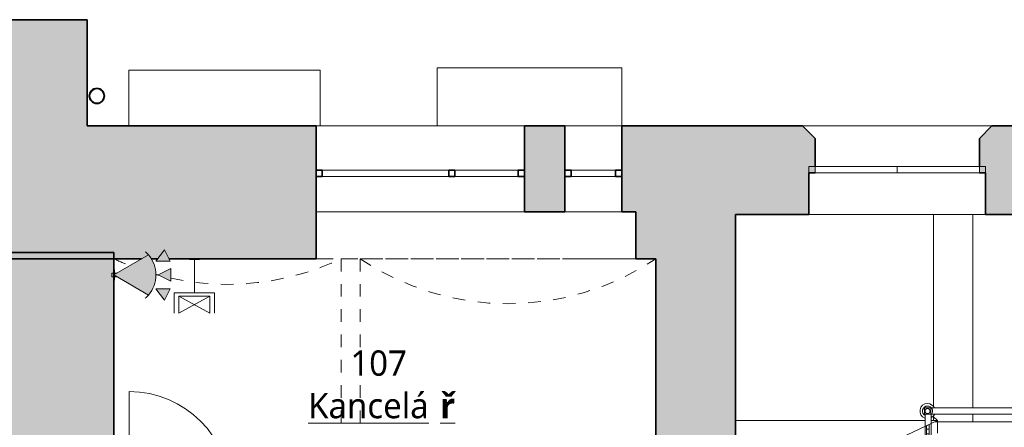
# Model space of a CAD drawing. Header units: metres. Extents: x -0.3 to 44.7, y -1.1 to 27.9.
# Tile 5 of 16: x 5.6 to 13.4, y 12.4 to 15.6. Entities that reach past the tile are written whole.
import ezdxf

# ---------------------------------------------------------------- set-up
doc = ezdxf.new("R2010")
doc.units = ezdxf.units.M
for name, pattern in [('AV - Cerch_ 1 tecka 4mm', [0.006, 0.004, -0.001, 0, -0.001]), ('AV - Cerch_ 2 tecky 2mm', [0.0038, 0.002, -0.0006, 0, -0.0006, 0, -0.0006]), ('AV - Cerch_ 2 tecky 4mm', [0.008, 0.004, -0.0015, 0, -0.001, 0, -0.0015])]:
    doc.linetypes.add(name, pattern=pattern)
doc.layers.add('AV-MISTNOSTI', color=5, linetype='Continuous', lineweight=5, true_color=0x0000ff)
doc.layers.add('AV-TEXTY', color=5, linetype='Continuous', lineweight=13, true_color=0x0000ff)
doc.layers.add('AV-SRAFY', color=7, linetype='Continuous', lineweight=35)
doc.layers.add('AV-STAVBA', color=7, linetype='Continuous', lineweight=18)
doc.styles.add('Trebuchet MS_B', font='trebuc.ttf', dxfattribs={"height": 0.2})

# ---------------------------------------------------------------- blocks, each defined once
blk = doc.blocks.new('DO_1-P_Ocel_ - 800x1970_100-934089-1NP')
at = {"layer": 'AV-STAVBA', "color": 254, "true_color": 0xcccccc}
for p, q in [((-0.4, 0.85), (-0.4, 0.05)), ((-0.4, 0.05), (0.4, 0.05)), ((-0.4, -0.05), (0.4, -0.05))]:
    blk.add_line(p, q, dxfattribs=at)
at = {"layer": 'AV-STAVBA', "color": 254, "linetype": 'AV - Cerch_ 1 tecka 4mm', "true_color": 0xcccccc}
for p, q in [((-0.45, 0.05), (0.45, 0.05)), ((-0.4, 0.05), (0.4, 0.05)), ((-0.45, -0.05), (0.45, -0.05)), ((-0.4, -0.05), (0.4, -0.05))]:
    blk.add_line(p, q, dxfattribs=at)
at = {"layer": 'AV-STAVBA', "color": 254, "lineweight": 35, "true_color": 0xcccccc}
for p, q in [((-0.4, 0.05), (-0.45, 0.05)), ((-0.45, 0.05), (-0.45, -0.05)), ((-0.4, -0.05), (-0.4, 0.05)), ((0.45, 0.05), (0.4, 0.05)), ((0.4, 0.05), (0.4, -0.05)), ((0.45, -0.05), (0.45, 0.05)), ((-0.45, -0.05), (-0.4, -0.05)), ((0.4, -0.05), (0.45, -0.05))]:
    blk.add_line(p, q, dxfattribs=at)
at = {"layer": 'AV-STAVBA', "color": 254, "true_color": 0xcccccc}
blk.add_arc((-0.4, 0.05), 0.8, 0, 90, dxfattribs=at)
blk = doc.blocks.new('WI_2222_bez středního sloupku - 1400x3440-1056768-1NP')
at = {"layer": 'AV-STAVBA', "color": 254, "true_color": 0xcccccc}
for p, q in [((-0.7, -0.02), (-0.7, 0.03)), ((-0.7, 0.03), (0.7, 0.03)), ((0, 0.03), (-0.65, 0.03)), ((-0.65, 0.03), (-0.65, -0.02)), ((-0.65, -0.02), (-0.65, 0.03)), ((0.65, 0.03), (0, 0.03)), ((0, 0.03), (0, -0.02)), ((0, 0.03), (0, -0.02)), ((0.65, 0.03), (0.65, -0.02)), ((0.65, -0.02), (0.65, 0.03)), ((0.7, -0.02), (0.7, 0.03)), ((-0.7, -0.02), (0.7, -0.02)), ((-0.65, -0.02), (0, -0.02)), ((0, -0.02), (0.65, -0.02))]:
    blk.add_line(p, q, dxfattribs=at)
blk = doc.blocks.new('WI_3_bez středního sloupku - 1650x1300-1131312-1NP')
at = {"layer": 'AV-STAVBA', "color": 254, "linetype": 'AV - Cerch_ 1 tecka 4mm', "lineweight": 13, "true_color": 0xcccccc}
for p, q in [((0.825, 0.525), (-0.825, 0.525)), ((0.825, -0.525), (-0.825, -0.525))]:
    blk.add_line(p, q, dxfattribs=at)
at = {"layer": 'AV-STAVBA', "color": 254, "lineweight": 35, "true_color": 0xcccccc}
for p, q in [((-0.825, -0.125), (-0.775, -0.125)), ((-0.775, -0.125), (-0.775, -0.175)), ((-0.275, -0.175), (-0.275, -0.125)), ((-0.275, -0.125), (-0.225, -0.125)), ((-0.225, -0.125), (-0.225, -0.175)), ((0.775, -0.175), (0.775, -0.125)), ((0.775, -0.125), (0.825, -0.125)), ((-0.775, -0.175), (-0.825, -0.175)), ((-0.225, -0.175), (-0.275, -0.175)), ((0.825, -0.175), (0.775, -0.175))]:
    blk.add_line(p, q, dxfattribs=at)
at = {"layer": 'AV-STAVBA', "color": 254, "true_color": 0xcccccc}
for p, q in [((-0.825, -0.125), (-0.825, -0.175)), ((-0.825, -0.125), (0.825, -0.125)), ((-0.275, -0.125), (-0.775, -0.125)), ((-0.775, -0.125), (-0.775, -0.175)), ((0.775, -0.125), (-0.225, -0.125)), ((0.775, -0.125), (0.775, -0.175)), ((0.825, -0.125), (0.825, -0.175)), ((-0.825, -0.175), (0.825, -0.175)), ((-0.775, -0.175), (-0.275, -0.175)), ((-0.225, -0.175), (0.775, -0.175))]:
    blk.add_line(p, q, dxfattribs=at)
blk = doc.blocks.new('WI_1 - 450x1300-1131657-1NP')
at = {"layer": 'AV-STAVBA', "color": 254, "linetype": 'AV - Cerch_ 1 tecka 4mm', "lineweight": 13, "true_color": 0xcccccc}
for p, q in [((0.225, 0.525), (-0.225, 0.525)), ((0.225, -0.525), (-0.225, -0.525))]:
    blk.add_line(p, q, dxfattribs=at)
at = {"layer": 'AV-STAVBA', "color": 254, "true_color": 0xcccccc}
for p, q in [((-0.225, 0.175), (0.225, 0.175)), ((-0.225, 0.125), (-0.225, 0.175)), ((-0.175, 0.125), (-0.175, 0.175)), ((-0.175, 0.175), (0.175, 0.175)), ((0.175, 0.125), (0.175, 0.175)), ((0.225, 0.125), (0.225, 0.175)), ((-0.225, 0.125), (0.225, 0.125)), ((0.175, 0.125), (-0.175, 0.125))]:
    blk.add_line(p, q, dxfattribs=at)
at = {"layer": 'AV-STAVBA', "color": 254, "lineweight": 35, "true_color": 0xcccccc}
for p, q in [((-0.175, 0.175), (-0.225, 0.175)), ((-0.175, 0.125), (-0.175, 0.175)), ((0.225, 0.175), (0.175, 0.175)), ((0.175, 0.175), (0.175, 0.125)), ((-0.225, 0.125), (-0.175, 0.125)), ((0.175, 0.125), (0.225, 0.125))]:
    blk.add_line(p, q, dxfattribs=at)
blk = doc.blocks.new('GM_Nika_obdélníková - 2530x2150-1132685-1NP')
at = {"layer": 'AV-STAVBA', "color": 254, "linetype": 'AV - Cerch_ 1 tecka 4mm', "true_color": 0xcccccc}
blk.add_line((-1.265, 0.525), (1.265, 0.525), dxfattribs=at)
blk = doc.blocks.new('GM_Void_valená klenba - GM_Void_valená klenba-1557017-1NP')
at = {"layer": 'AV-STAVBA', "color": 254, "linetype": 'AV - Cerch_ 1 tecka 4mm', "lineweight": 13, "true_color": 0xcccccc}
for p, q in [((-0.9, 2.575), (-0.9, -2.575)), ((-0.9, 2.575), (-0.6806, 2.575)), ((-0.6035, 2.575), (-0.5529, 2.575)), ((-0.4643, 2.575), (0.9, 2.575)), ((0.9, 2.575), (0.9, -2.575)), ((-0.9, -2.575), (0.9, -2.575))]:
    blk.add_line(p, q, dxfattribs=at)
for centre, start, end in [((0, 4.4724), 244.62307, 248.40315), ((0, 4.4724), 257.64635, 295.37693), ((0, 4.4724), 254.33377, 254.93555), ((0, -4.4724), 64.62307, 115.37693)]:
    blk.add_arc(centre, 2.1, start, end, dxfattribs=at)
blk = doc.blocks.new('GM_Void_valená klenba - GM_Void_valená klenba-1556974-1NP')
at = {"layer": 'AV-STAVBA', "color": 254, "linetype": 'AV - Cerch_ 1 tecka 4mm', "lineweight": 13, "true_color": 0xcccccc}
for p, q in [((-1.17, 2.575), (-1.17, -2.575)), ((-1.17, 2.575), (1.17, 2.575)), ((1.17, 2.575), (1.17, -2.575)), ((-1.17, -2.575), (1.17, -2.575))]:
    blk.add_line(p, q, dxfattribs=at)
for centre, start, end in [((0, 4.3189), 236.14156, 303.85844), ((0, -4.3189), 56.14156, 123.85844)]:
    blk.add_arc(centre, 2.1, start, end, dxfattribs=at)
blk = doc.blocks.new('Railing - BA_Zdobný sloupek zábradlí-1391636-1NP')
at = {"layer": 'AV-STAVBA', "color": 254, "true_color": 0xcccccc}
for p, q in [((0.025, 0.025), (-0.025, 0.025)), ((-0.025, 0.025), (-0.025, -0.025)), ((0.025, -0.025), (0.025, 0.025)), ((-0.025, -0.025), (0.025, -0.025))]:
    blk.add_line(p, q, dxfattribs=at)
at = {"layer": 'AV-STAVBA', "color": 254, "true_color": 0xcccccc, "flags": 128}
for points in [[(0.02, 0), (0.02, 0.0008), (0.0199, 0.0016), (0.0199, 0.0024), (0.0197, 0.0032), (0.0196, 0.004), (0.0194, 0.0048), (0.0192, 0.0055), (0.019, 0.0063), (0.0187, 0.007), (0.0184, 0.0078), (0.0181, 0.0085), (0.0177, 0.0092), (0.0174, 0.0099), (0.0169, 0.0106), (0.0165, 0.0113), (0.016, 0.0119), (0.0156, 0.0126), (0.015, 0.0132), (0.0145, 0.0138), (0.0139, 0.0143), (0.0133, 0.0149), (0.0127, 0.0154), (0.0121, 0.0159), (0.0115, 0.0164), (0.0108, 0.0168), (0.0101, 0.0172), (0.0094, 0.0176), (0.0087, 0.018), (0.008, 0.0183), (0.0072, 0.0186), (0.0065, 0.0189), (0.0057, 0.0192), (0.005, 0.0194), (0.0042, 0.0196), (0.0034, 0.0197), (0.0026, 0.0198), (0.0018, 0.0199), (0.001, 0.02), (0.0002, 0.02), (-0.0006, 0.02), (-0.0014, 0.02), (-0.0022, 0.0199), (-0.003, 0.0198), (-0.0038, 0.0196), (-0.0045, 0.0195), (-0.0053, 0.0193), (-0.0061, 0.0191), (-0.0068, 0.0188), (-0.0076, 0.0185), (-0.0083, 0.0182), (-0.009, 0.0178), (-0.0097, 0.0175), (-0.0104, 0.0171), (-0.0111, 0.0166), (-0.0118, 0.0162), (-0.0124, 0.0157), (-0.013, 0.0152), (-0.0136, 0.0146), (-0.0142, 0.0141), (-0.0147, 0.0135), (-0.0153, 0.0129), (-0.0158, 0.0123), (-0.0163, 0.0116), (-0.0167, 0.011), (-0.0171, 0.0103), (-0.0175, 0.0096), (-0.0179, 0.0089), (-0.0182, 0.0082), (-0.0186, 0.0074), (-0.0188, 0.0067), (-0.0191, 0.0059), (-0.0193, 0.0052), (-0.0195, 0.0044), (-0.0197, 0.0036), (-0.0198, 0.0028), (-0.0199, 0.002), (-0.02, 0.0012), (-0.02, 0.0004), (-0.02, 0)], [(-0.02, 0), (-0.02, -0.0008), (-0.0199, -0.0016), (-0.0199, -0.0024), (-0.0197, -0.0032), (-0.0196, -0.004), (-0.0194, -0.0048), (-0.0192, -0.0055), (-0.019, -0.0063), (-0.0187, -0.007), (-0.0184, -0.0078), (-0.0181, -0.0085), (-0.0177, -0.0092), (-0.0174, -0.0099), (-0.0169, -0.0106), (-0.0165, -0.0113), (-0.016, -0.0119), (-0.0156, -0.0126), (-0.015, -0.0132), (-0.0145, -0.0138), (-0.0139, -0.0143), (-0.0133, -0.0149), (-0.0127, -0.0154), (-0.0121, -0.0159), (-0.0115, -0.0164), (-0.0108, -0.0168), (-0.0101, -0.0172), (-0.0094, -0.0176), (-0.0087, -0.018), (-0.008, -0.0183), (-0.0072, -0.0186), (-0.0065, -0.0189), (-0.0057, -0.0192), (-0.005, -0.0194), (-0.0042, -0.0196), (-0.0034, -0.0197), (-0.0026, -0.0198), (-0.0018, -0.0199), (-0.001, -0.02), (-0.0002, -0.02), (0.0006, -0.02), (0.0014, -0.02), (0.0022, -0.0199), (0.003, -0.0198), (0.0038, -0.0196), (0.0045, -0.0195), (0.0053, -0.0193), (0.0061, -0.0191), (0.0068, -0.0188), (0.0076, -0.0185), (0.0083, -0.0182), (0.009, -0.0178), (0.0097, -0.0175), (0.0104, -0.0171), (0.0111, -0.0166), (0.0118, -0.0162), (0.0124, -0.0157), (0.013, -0.0152), (0.0136, -0.0146), (0.0142, -0.0141), (0.0147, -0.0135), (0.0153, -0.0129), (0.0158, -0.0123), (0.0163, -0.0116), (0.0167, -0.011), (0.0171, -0.0103), (0.0175, -0.0096), (0.0179, -0.0089), (0.0182, -0.0082), (0.0186, -0.0074), (0.0188, -0.0067), (0.0191, -0.0059), (0.0193, -0.0052), (0.0195, -0.0044), (0.0197, -0.0036), (0.0198, -0.0028), (0.0199, -0.002), (0.02, -0.0012), (0.02, -0.0004), (0.02, 0)]]:
    blk.add_lwpolyline(points, dxfattribs=at)
at = {"layer": 'AV-STAVBA', "color": 254, "true_color": 0xcccccc}
for radius, start, end in [(0.06, 115.30778, 180), (0.04, 49.75481, 180), (0.06, 30.60046, 64.69222), (0.06, 180, 340.24487), (0.04, 180, 330)]:
    blk.add_arc((0, 0), radius, start, end, dxfattribs=at)
blk = doc.blocks.new('Railing - Railing-1388629-1NP')
at = {"layer": 'AV-STAVBA', "color": 254, "true_color": 0xcccccc}
for p, q in [((12.852, 12.5182), (12.8298, 12.5182)), ((15.6348, 12.5182), (12.852, 12.5182)), ((15.6348, 12.5182), (15.6348, 12.4682)), ((12.852, 12.4682), (12.8348, 12.4682)), ((15.6348, 12.4682), (12.852, 12.4682))]:
    blk.add_line(p, q, dxfattribs=at)
at = {"rotation": 270}
blk.add_blockref('Railing - BA_Zdobný sloupek zábradlí-1391636-1NP', (12.8048, 12.4932), dxfattribs=at)
blk = doc.blocks.new('Railing - BA_Panel zábradlí-1390691-1NP')
at = {"layer": 'AV-STAVBA', "color": 254, "true_color": 0xcccccc}
for p, q in [((-0.0274, 0.0638), (-0.0274, 0.0377)), ((-0.0274, 0), (-0.0274, 0.0377)), ((-0.0074, 0.0377), (-0.0274, 0.0377)), ((-0.0274, -0.0377), (-0.0274, 0)), ((-0.0274, 0), (-0.0074, 0)), ((-0.0074, 0.0377), (-0.0074, 0.0726)), ((-0.0074, 0.0377), (-0.0074, 0)), ((-0.0074, 0), (-0.0074, -0.0377)), ((-0.0274, -0.0377), (-0.0274, -0.08)), ((-0.0274, -0.0377), (-0.0074, -0.0377)), ((-0.0074, -0.08), (-0.0074, -0.0377)), ((-0.0274, -0.08), (-0.0074, -0.08)), ((-0.0274, -0.11), (-0.0274, -0.08)), ((-0.0274, -0.11), (-0.0074, -0.11)), ((-0.0074, -0.08), (-0.0074, -0.11))]:
    blk.add_line(p, q, dxfattribs=at)
blk = doc.blocks.new('Railing - Railing-1390515-1NP')
at = {"layer": 'AV-STAVBA', "color": 254, "true_color": 0xcccccc}
for p, q in [((12.7848, 12.4682), (12.7848, 12.3711)), ((12.7848, 12.3711), (12.8348, 12.3944)), ((12.8298, 12.4682), (12.8348, 12.4682)), ((12.8348, 12.4682), (12.8348, 12.3944))]:
    blk.add_line(p, q, dxfattribs=at)
at = {"layer": 'AV-STAVBA', "color": 254, "linetype": 'AV - Cerch_ 2 tecky 2mm', "true_color": 0xcccccc}
for p, q in [((12.8348, 12.3944), (12.8348, 9.6277)), ((12.7848, 12.3711), (12.7848, 9.6277)), ((12.7848, 9.6277), (12.7848, 9.5882)), ((12.8348, 9.5882), (12.7848, 9.5882)), ((12.8348, 9.6277), (12.8348, 9.5882))]:
    blk.add_line(p, q, dxfattribs=at)
blk.add_blockref('Railing - BA_Panel zábradlí-1390691-1NP', (12.8248, 12.3132))
blk = doc.blocks.new('GM_Dešťový svod_02 - GM_Dešťový svod_02-1503358-1NP')
at = {"layer": 'AV-STAVBA', "color": 254, "lineweight": 35, "true_color": 0xcccccc}
for radius, start, end in [(0.06, 0, 180), (0.058, 0, 180), (0.06, 180, 0), (0.058, 180, 0)]:
    blk.add_arc((6.2304, 14.9853), radius, start, end, dxfattribs=at)
blk = doc.blocks.new('D0089 - 1514 - OÚPSŘ_Benešova_rvt-1-1NP')
at = {"layer": 'AV-SRAFY', "lineweight": 18, "true_color": 0xcccccc}
h = blk.add_hatch(color=254, dxfattribs=at)
h.paths.add_polyline_path([(6.1548, 13.6982), (6.1548, 15.5882), (5.3548, 15.5882), (5.3548, 13.6982)])
h.paths.add_polyline_path([(6.1548, 18.6682), (6.1548, 19.3282), (5.3548, 19.3282), (5.3548, 18.6682)])
h.paths.add_polyline_path([(6.1548, 22.2282), (6.1548, 23.0282), (5.3548, 23.0282), (5.3548, 22.2282)])
h.paths.add_polyline_path([(5.3548, 26.0282), (6.1548, 26.0282), (6.1548, 26.6382), (5.3548, 26.6382), (5.3548, 26.0882)])
h.paths.add_polyline_path([(6.1548, 27.8182), (6.1548, 27.8756), (5.3548, 27.8756), (5.3548, 27.8182)])
h = blk.add_hatch(color=254, dxfattribs=at)
h.paths.add_polyline_path([(10.4948, 13.6982), (10.6548, 13.6982), (10.6548, 14.7482), (10.3848, 14.7482), (10.3848, 14.0682), (10.4948, 14.0682), (10.4948, 13.9602)])
h.paths.add_polyline_path([(6.698, 13.6982), (6.7119, 13.6982), (6.7651, 13.7691), (6.8005, 13.6982), (7.9648, 13.6982), (7.9648, 14.7482), (6.1548, 14.7482), (6.1548, 13.6982), (6.5842, 13.6982), (6.638, 13.7297), (6.6524, 13.7115), (6.6621, 13.6982)])
h.paths.add_polyline_path([(9.6148, 14.0682), (9.9348, 14.0682), (9.9348, 14.7482), (9.6148, 14.7482)])
h = blk.add_hatch(color=254, dxfattribs=at)
h.paths.add_polyline_path([(13.3735, 14.0482), (15.1648, 14.0482), (15.1648, 14.3782), (15.2148, 14.3782), (15.2148, 14.6482), (15.1148, 14.7482), (13.3148, 14.7482), (13.2148, 14.6482), (13.2148, 14.3782), (13.2648, 14.3782), (13.2648, 14.0482)])
h.paths.add_polyline_path([(17.4148, 14.0482), (17.4148, 14.7482), (16.6148, 14.7482), (16.5148, 14.6482), (16.5148, 14.3782), (16.5648, 14.3782), (16.5648, 14.0482), (17.4089, 14.0482)])
h.paths.add_polyline_path([(11.8648, 14.0482), (11.8648, 14.3782), (11.9148, 14.3782), (11.9148, 14.6482), (11.8148, 14.7482), (10.6548, 14.7482), (10.6548, 14.0482), (11.3558, 14.0482)])
for points in [[(11.2848, 12.5982), (11.2848, 14.0482), (10.6548, 14.0482), (10.6548, 12.5982)], [(6.2648, 12.2582), (6.3648, 12.2582), (6.3648, 13.7482), (5.3648, 13.7482), (5.3648, 13.717), (5.4039, 13.6044), (5.432, 13.4886), (5.449, 13.3706), (5.4547, 13.2516), (5.3648, 13.2516), (5.3648, 12.2582)]]:
    blk.add_hatch(color=254, dxfattribs=at).paths.add_polyline_path(points)
h = blk.add_hatch(color=254, dxfattribs=at)
h.paths.add_polyline_path([(11.2848, 8.0382), (11.2848, 8.5482), (10.6548, 8.5482), (10.6548, 8.0382)])
h.paths.add_polyline_path([(10.6548, 9.5982), (11.2848, 9.5982), (11.2848, 12.5982), (10.6548, 12.5982), (10.6548, 9.6278)])
at = {"layer": 'AV-STAVBA', "color": 254, "lineweight": 35, "true_color": 0xcccccc}
for p, q in [((6.1548, 15.5882), (5.3548, 15.5882)), ((6.1548, 14.7482), (6.1548, 15.5882)), ((7.9648, 14.7482), (6.1548, 14.7482)), ((7.9648, 13.6982), (7.9648, 14.7482)), ((9.9348, 14.7482), (9.6148, 14.7482)), ((9.6148, 14.7482), (9.6148, 14.0682)), ((9.9348, 14.0682), (9.9348, 14.7482)), ((10.6548, 14.7482), (10.3848, 14.7482)), ((10.3848, 14.7482), (10.3848, 14.0682)), ((11.8148, 14.7482), (10.6548, 14.7482)), ((11.9148, 14.6482), (11.8148, 14.7482)), ((13.3148, 14.7482), (13.2148, 14.6482)), ((15.1148, 14.7482), (13.3148, 14.7482)), ((11.9148, 14.4282), (11.9148, 14.6482)), ((13.2148, 14.6482), (13.2148, 14.4282)), ((11.8648, 14.0482), (11.8648, 14.3782)), ((11.8648, 14.3782), (11.9148, 14.3782)), ((13.2148, 14.3782), (13.2648, 14.3782)), ((13.2648, 14.3782), (13.2648, 14.0482)), ((9.6148, 14.0682), (9.9348, 14.0682)), ((10.3848, 14.0682), (10.4948, 14.0682)), ((10.4948, 14.0682), (10.4948, 13.6982)), ((11.2848, 14.0482), (11.8648, 14.0482)), ((11.2848, 12.5982), (11.2848, 14.0482)), ((13.2648, 14.0482), (15.1648, 14.0482)), ((6.3648, 13.7482), (5.3648, 13.7482)), ((6.3648, 12.2582), (6.3648, 13.7482)), ((5.3548, 13.6982), (6.1548, 13.6982)), ((6.1548, 13.6982), (6.5842, 13.6982)), ((6.6613, 13.6982), (6.7119, 13.6982)), ((6.8005, 13.6982), (7.9648, 13.6982)), ((10.4948, 13.6982), (10.6548, 13.6982)), ((10.6548, 13.6982), (10.6548, 12.5982)), ((10.6548, 12.5982), (10.6548, 11.8482)), ((11.2848, 12.1077), (11.2848, 12.5982))]:
    blk.add_line(p, q, dxfattribs=at)
at = {"layer": 'AV-STAVBA', "color": 254, "true_color": 0xcccccc}
for p, q in [((8.9248, 15.2082), (10.3848, 15.2082)), ((8.9248, 14.7482), (8.9248, 15.2082)), ((10.3848, 15.2082), (10.3848, 14.7482)), ((6.4838, 14.7482), (6.4838, 15.1894)), ((6.4838, 15.1894), (7.9967, 15.1894)), ((7.9967, 15.1894), (7.9967, 14.7482)), ((7.9967, 14.7482), (7.9648, 14.7482)), ((7.9967, 14.7482), (9.6148, 14.7482)), ((9.9348, 14.7482), (10.3848, 14.7482)), ((11.8148, 14.7482), (13.3148, 14.7482)), ((9.6148, 14.0682), (7.9648, 14.0682)), ((9.9348, 14.0682), (10.3848, 14.0682)), ((13.2648, 14.0482), (11.8648, 14.0482)), ((12.852, 12.5301), (12.852, 14.0482)), ((13.162, 12.5182), (13.162, 14.0482)), ((12.7848, 12.4177), (11.2848, 12.4177)), ((12.8848, 12.4177), (12.8348, 12.4177)), ((12.852, 12.4177), (12.852, 12.4563)), ((12.8848, 12.4177), (12.852, 12.4482)), ((13.162, 12.4082), (12.8644, 12.4082)), ((13.162, 12.4082), (13.162, 12.4682)), ((13.472, 12.4082), (13.162, 12.4082))]:
    blk.add_line(p, q, dxfattribs=at)
at = {"layer": 'AV-STAVBA', "color": 254, "linetype": 'AV - Cerch_ 2 tecky 4mm', "true_color": 0xcccccc}
for p, q in [((12.852, 12.5301), (12.852, 14.0482)), ((13.162, 12.5182), (13.162, 14.0482)), ((12.7848, 12.4177), (11.2848, 12.4177)), ((12.8848, 12.4177), (12.8348, 12.4177)), ((12.852, 12.4177), (12.852, 12.4563)), ((12.8848, 12.4177), (12.8848, 9.6277)), ((13.162, 12.4082), (13.162, 12.4682))]:
    blk.add_line(p, q, dxfattribs=at)
at = {"layer": 'AV-STAVBA', "color": 254, "lineweight": 13, "true_color": 0xcccccc}
blk.add_line((12.1981, 12.0975), (12.8848, 12.4177), dxfattribs=at)
at = {"layer": 'AV-STAVBA', "color": 254, "lineweight": 18, "true_color": 0xcccccc}
for name, p in [('GM_Dešťový svod_02 - GM_Dešťový svod_02-1503358-1NP', (0, 0)), ('WI_1 - 450x1300-1131657-1NP', (10.1598, 14.2232)), ('WI_2222_bez středního sloupku - 1400x3440-1056768-1NP', (12.5648, 14.3982)), ('GM_Void_valená klenba - GM_Void_valená klenba-1557017-1NP', (7.2648, 11.1232)), ('GM_Void_valená klenba - GM_Void_valená klenba-1556974-1NP', (9.4848, 11.1232)), ('DO_1-P_Ocel_ - 800x1970_100-934089-1NP', (6.8848, 11.7982)), ('Railing - Railing-1388629-1NP', (0, 0)), ('Railing - Railing-1390515-1NP', (0, 0))]:
    blk.add_blockref(name, p, dxfattribs=at)
at = {"layer": 'AV-STAVBA', "color": 254, "lineweight": 18, "true_color": 0xcccccc, "rotation": 180}
for name, p in [('WI_3_bez středního sloupku - 1650x1300-1131312-1NP', (8.7898, 14.2232)), ('GM_Nika_obdélníková - 2530x2150-1132685-1NP', (9.2298, 14.2232))]:
    blk.add_blockref(name, p, dxfattribs=at)
blk = doc.blocks.new('EF_Detektor pohybu - Detektor pohybu-844932-1NP')
at = {"layer": 'AV-STAVBA'}
for p, q in [((6.3498, 13.5847), (6.3648, 13.5847)), ((6.3498, 13.5547), (6.3498, 13.5847)), ((6.3648, 13.6097), (6.3698, 13.6097)), ((6.3648, 13.5297), (6.3648, 13.6097)), ((6.3698, 13.6097), (6.3698, 13.5297)), ((6.3698, 13.5547), (6.3698, 13.5847)), ((6.3898, 13.5847), (6.3698, 13.5847)), ((6.3698, 13.5547), (6.3698, 13.5847)), ((6.3648, 13.5547), (6.3498, 13.5547)), ((6.3698, 13.5297), (6.3648, 13.5297)), ((6.3698, 13.5547), (6.3898, 13.5547))]:
    blk.add_line(p, q, dxfattribs=at)
blk = doc.blocks.new('EF_Datová zásuvka - 2 vývody-835357-1NP')
at = {"layer": 'AV-STAVBA'}
for p, q in [((1.9166, 7.5482), (1.9166, 7.5432)), ((1.9166, 7.5432), (1.9966, 7.5432)), ((1.9866, 7.5432), (1.9266, 7.5432)), ((1.9266, 7.5432), (1.9866, 7.5432)), ((1.9486, 7.5432), (1.9386, 7.5432)), ((1.9386, 7.5432), (1.9486, 7.5432)), ((1.9746, 7.5432), (1.9646, 7.5432)), ((1.9646, 7.5432), (1.9746, 7.5432)), ((1.9966, 7.5432), (1.9966, 7.5482))]:
    blk.add_line(p, q, dxfattribs=at)

msp = doc.modelspace()

# ---------------------------------------------------------------- hatches: boundary and pattern name
at = {"layer": 'AV-TEXTY', "lineweight": 5}
h = msp.add_hatch(color=256, dxfattribs=at)
h.paths.add_polyline_path([(6.7651, 13.3702), (6.8098, 13.4597), (6.698, 13.4597)])
h.paths.add_polyline_path([(6.638, 13.41), (6.6524, 13.4282), (6.6651, 13.4477), (6.6758, 13.4684), (6.6845, 13.4899), (6.6911, 13.5122), (6.6955, 13.5351), (6.6977, 13.5582), (6.6977, 13.5815), (6.6955, 13.6046), (6.6911, 13.6274), (6.6845, 13.6497), (6.6758, 13.6713), (6.6651, 13.6919), (6.6524, 13.7115), (6.638, 13.7297), (6.3648, 13.5697), (6.5638, 13.4534)])
h.paths.add_polyline_path([(6.8157, 13.5197), (6.8157, 13.6197), (6.7157, 13.5697)])
h.paths.add_polyline_path([(6.8098, 13.6797), (6.7651, 13.7691), (6.698, 13.6797)])

# ---------------------------------------------------------------- linework, layer by layer
for p, q in [((6.638, 13.7297), (6.3648, 13.5697)), ((6.7651, 13.7691), (6.698, 13.6797)), ((6.8098, 13.6797), (6.7651, 13.7691)), ((6.698, 13.6797), (6.8098, 13.6797)), ((7.0023, 13.4282), (7.0023, 13.6982)), ((6.3648, 13.5697), (6.638, 13.41)), ((6.8157, 13.6197), (6.7157, 13.5697)), ((6.7157, 13.5697), (6.8157, 13.5197)), ((6.8157, 13.5197), (6.8157, 13.6197)), ((6.698, 13.4597), (6.7651, 13.3702)), ((6.8098, 13.4597), (6.698, 13.4597)), ((6.7651, 13.3702), (6.8098, 13.4597)), ((6.8423, 13.4282), (6.8423, 13.2682)), ((7.0023, 13.4282), (6.8423, 13.4282)), ((7.0023, 13.4282), (7.1623, 13.4282)), ((7.1623, 13.4282), (7.1623, 13.2682)), ((6.8793, 13.2682), (7.1253, 13.4012)), ((7.1253, 13.2682), (6.8793, 13.4012)), ((6.8793, 13.4012), (6.8793, 13.2682)), ((7.1253, 13.4012), (6.8793, 13.4012)), ((7.1253, 13.2682), (7.1253, 13.4012))]:
    msp.add_line(p, q, dxfattribs=at)
for start, end in [(41.23404, 48.85089), (318.85089, 41.14911), (310.53725, 318.76453)]:
    msp.add_arc((6.4551, 13.5698), 0.2429, start, end, dxfattribs=at)

# ---------------------------------------------------------------- block references
at = {"lineweight": 5}
msp.add_blockref('D0089 - 1514 - OÚPSŘ_Benešova_rvt-1-1NP', (0, 0), dxfattribs=at)
at = {"layer": 'AV-STAVBA'}
for name, p in [('EF_Datová zásuvka - 2 vývody-835357-1NP', (5.0457, 6.15)), ('EF_Detektor pohybu - Detektor pohybu-844932-1NP', (0, 0))]:
    msp.add_blockref(name, p, dxfattribs=at)

# ---------------------------------------------------------------- texts
at = {"layer": 'AV-MISTNOSTI', "char_height": 0.2, "attachment_point": 1, "style": 'Trebuchet MS_B'}
for s, insert, width in [('107', (8.2368, 12.9731), 0.601266), ('\\LKancelá', (7.9028, 12.6368), 1.266666), ('\\L\\fTrebuchet MS|b1|i0|c238|p34|;\\Lř', (8.9479, 12.6368), 0.144304)]:
    msp.add_mtext(s, dxfattribs=dict(at, insert=insert, width=width))

doc.saveas('drawing.dxf')
